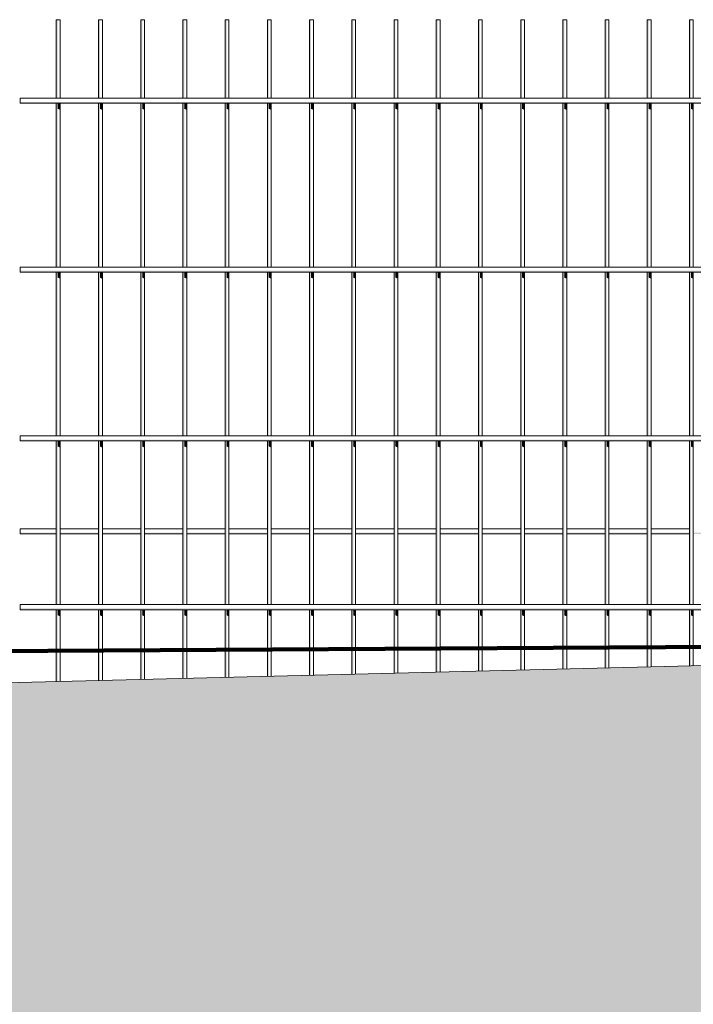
# Model space of a CAD drawing. Header units: metres. Extents: x -4 to 112, y -27 to 26.
# Tile 3 of 256: x 3.252 to 4.05, y -0.643 to 0.523. Entities that reach past the tile are written whole.
import ezdxf

# ---------------------------------------------------------------- set-up
doc = ezdxf.new("R2010")
doc.units = ezdxf.units.M
doc.header["$MEASUREMENT"] = 0
for name, color, linetype in [('40 Absturzsicherung', 7, 'Continuous'), ('60 Auffüllung gesamt', 7, 'Continuous'), ('60 Gelände 2D Übersicht', 7, 'Continuous')]:
    doc.layers.add(name, color=color, linetype=linetype)

msp = doc.modelspace()

# ---------------------------------------------------------------- hatches: boundary and pattern name
at = {"layer": '40 Absturzsicherung', "linetype": 'Continuous', "lineweight": 0, "true_color": 0x000000}
for points in [[(3.2956, 0.4305), (3.2973, 0.4305), (3.2973, 0.5235), (3.2956, 0.5235)], [(3.3456, 0.4305), (3.3473, 0.4305), (3.3473, 0.5235), (3.3456, 0.5235)], [(3.3956, 0.4305), (3.3973, 0.4305), (3.3973, 0.5235), (3.3956, 0.5235)], [(3.4473, 0.5235), (3.4456, 0.5235), (3.4456, 0.4305), (3.4473, 0.4305)], [(3.4956, 0.4305), (3.4973, 0.4305), (3.4973, 0.5235), (3.4956, 0.5235)], [(3.5456, 0.5235), (3.5456, 0.4305), (3.5473, 0.4305), (3.5473, 0.5235)], [(3.5973, 0.5235), (3.5956, 0.5235), (3.5956, 0.4305), (3.5973, 0.4305)], [(3.6456, 0.4305), (3.6473, 0.4305), (3.6473, 0.5235), (3.6456, 0.5235)], [(3.6956, 0.4305), (3.6973, 0.4305), (3.6973, 0.5235), (3.6956, 0.5235)], [(3.7456, 0.4305), (3.7473, 0.4305), (3.7473, 0.5235), (3.7456, 0.5235)], [(3.7956, 0.4305), (3.7973, 0.4305), (3.7973, 0.5235), (3.7956, 0.5235)], [(3.8456, 0.4305), (3.8473, 0.4305), (3.8473, 0.5235), (3.8456, 0.5235)], [(3.8956, 0.4305), (3.8973, 0.4305), (3.8973, 0.5235), (3.8956, 0.5235)], [(3.9473, 0.5235), (3.9456, 0.5235), (3.9456, 0.4305), (3.9473, 0.4305)], [(3.9973, 0.5235), (3.9956, 0.5235), (3.9956, 0.4305), (3.9973, 0.4305)], [(4.0456, 0.4305), (4.0473, 0.4305), (4.0473, 0.5235), (4.0456, 0.5235)], [(3.2529, 0.426), (3.2529, 0.4245), (4.7781, 0.4245), (4.7781, 0.426)], [(3.2956, 0.2305), (3.2973, 0.2305), (3.2973, 0.4245), (3.2956, 0.4245)], [(3.3001, 0.4245), (3.2973, 0.4245), (3.2973, 0.4179), (3.3001, 0.4166)], [(3.3456, 0.2305), (3.3473, 0.2305), (3.3473, 0.4245), (3.3456, 0.4245)], [(3.3473, 0.4179), (3.3501, 0.4166), (3.3501, 0.4245), (3.3473, 0.4245)], [(3.3973, 0.4245), (3.3956, 0.4245), (3.3956, 0.2305), (3.3973, 0.2305)], [(3.3973, 0.4179), (3.4001, 0.4166), (3.4001, 0.4245), (3.3973, 0.4245)], [(3.4473, 0.4245), (3.4456, 0.4245), (3.4456, 0.2305), (3.4473, 0.2305)], [(3.4501, 0.4245), (3.4473, 0.4245), (3.4473, 0.4179), (3.4501, 0.4166)], [(3.4973, 0.4245), (3.4956, 0.4245), (3.4956, 0.2305), (3.4973, 0.2305)], [(3.4973, 0.4179), (3.5001, 0.4166), (3.5001, 0.4245), (3.4973, 0.4245)], [(3.5473, 0.4245), (3.5456, 0.4245), (3.5456, 0.2305), (3.5473, 0.2305)], [(3.5501, 0.4245), (3.5473, 0.4245), (3.5473, 0.4179), (3.5501, 0.4166)], [(3.5956, 0.2305), (3.5973, 0.2305), (3.5973, 0.4245), (3.5956, 0.4245)], [(3.5973, 0.4245), (3.5973, 0.4179), (3.6001, 0.4166), (3.6001, 0.4245)], [(3.6473, 0.4245), (3.6456, 0.4245), (3.6456, 0.2305), (3.6473, 0.2305)], [(3.6473, 0.4179), (3.6501, 0.4166), (3.6501, 0.4245), (3.6473, 0.4245)], [(3.6973, 0.4245), (3.6956, 0.4245), (3.6956, 0.2305), (3.6973, 0.2305)], [(3.6973, 0.4179), (3.7001, 0.4166), (3.7001, 0.4245), (3.6973, 0.4245)], [(3.7473, 0.4245), (3.7456, 0.4245), (3.7456, 0.2305), (3.7473, 0.2305)], [(3.7473, 0.4245), (3.7473, 0.4179), (3.7501, 0.4166), (3.7501, 0.4245)], [(3.7973, 0.4245), (3.7956, 0.4245), (3.7956, 0.2305), (3.7973, 0.2305)], [(3.7973, 0.4245), (3.7973, 0.4179), (3.8001, 0.4166), (3.8001, 0.4245)], [(3.8456, 0.2305), (3.8473, 0.2305), (3.8473, 0.4245), (3.8456, 0.4245)], [(3.8473, 0.4245), (3.8473, 0.4179), (3.8501, 0.4166), (3.8501, 0.4245)], [(3.8973, 0.4245), (3.8956, 0.4245), (3.8956, 0.2305), (3.8973, 0.2305)], [(3.8973, 0.4245), (3.8973, 0.4179), (3.9001, 0.4166), (3.9001, 0.4245)], [(3.9473, 0.4245), (3.9456, 0.4245), (3.9456, 0.2305), (3.9473, 0.2305)], [(3.9473, 0.4179), (3.9501, 0.4166), (3.9501, 0.4245), (3.9473, 0.4245)], [(3.9973, 0.4245), (3.9956, 0.4245), (3.9956, 0.2305), (3.9973, 0.2305)], [(3.9973, 0.4179), (4.0001, 0.4166), (4.0001, 0.4245), (3.9973, 0.4245)], [(4.0473, 0.4245), (4.0456, 0.4245), (4.0456, 0.2305), (4.0473, 0.2305)], [(4.0473, 0.4245), (4.0473, 0.4179), (4.0501, 0.4166), (4.0501, 0.4245)], [(3.2529, 0.226), (3.2529, 0.2245), (4.7781, 0.2245), (4.7781, 0.226)], [(3.2973, 0.2245), (3.2956, 0.2245), (3.2956, 0.0305), (3.2973, 0.0305)], [(3.3001, 0.2245), (3.2973, 0.2245), (3.2973, 0.2179), (3.3001, 0.2166)], [(3.3473, 0.2245), (3.3456, 0.2245), (3.3456, 0.0305), (3.3473, 0.0305)], [(3.3473, 0.2179), (3.3501, 0.2166), (3.3501, 0.2245), (3.3473, 0.2245)], [(3.3973, 0.2245), (3.3956, 0.2245), (3.3956, 0.0305), (3.3973, 0.0305)], [(3.3973, 0.2179), (3.4001, 0.2166), (3.4001, 0.2245), (3.3973, 0.2245)], [(3.4473, 0.2245), (3.4456, 0.2245), (3.4456, 0.0305), (3.4473, 0.0305)], [(3.4501, 0.2245), (3.4473, 0.2245), (3.4473, 0.2179), (3.4501, 0.2166)], [(3.4973, 0.2245), (3.4956, 0.2245), (3.4956, 0.0305), (3.4973, 0.0305)], [(3.4973, 0.2179), (3.5001, 0.2166), (3.5001, 0.2245), (3.4973, 0.2245)], [(3.5473, 0.2245), (3.5456, 0.2245), (3.5456, 0.0305), (3.5473, 0.0305)], [(3.5473, 0.2179), (3.5501, 0.2166), (3.5501, 0.2245), (3.5473, 0.2245)], [(3.5973, 0.2245), (3.5956, 0.2245), (3.5956, 0.0305), (3.5973, 0.0305)], [(3.5973, 0.2245), (3.5973, 0.2179), (3.6001, 0.2166), (3.6001, 0.2245)], [(3.6456, 0.0305), (3.6473, 0.0305), (3.6473, 0.2245), (3.6456, 0.2245)], [(3.6473, 0.2179), (3.6501, 0.2166), (3.6501, 0.2245), (3.6473, 0.2245)], [(3.6956, 0.0305), (3.6973, 0.0305), (3.6973, 0.2245), (3.6956, 0.2245)], [(3.6973, 0.2179), (3.7001, 0.2166), (3.7001, 0.2245), (3.6973, 0.2245)], [(3.7456, 0.0305), (3.7473, 0.0305), (3.7473, 0.2245), (3.7456, 0.2245)], [(3.7473, 0.2245), (3.7473, 0.2179), (3.7501, 0.2166), (3.7501, 0.2245)], [(3.7956, 0.0305), (3.7973, 0.0305), (3.7973, 0.2245), (3.7956, 0.2245)], [(3.7973, 0.2245), (3.7973, 0.2179), (3.8001, 0.2166), (3.8001, 0.2245)], [(3.8456, 0.0305), (3.8473, 0.0305), (3.8473, 0.2245), (3.8456, 0.2245)], [(3.8473, 0.2245), (3.8473, 0.2179), (3.8501, 0.2166), (3.8501, 0.2245)], [(3.8973, 0.2245), (3.8956, 0.2245), (3.8956, 0.0305), (3.8973, 0.0305)], [(3.8973, 0.2245), (3.8973, 0.2179), (3.9001, 0.2166), (3.9001, 0.2245)], [(3.9456, 0.0305), (3.9473, 0.0305), (3.9473, 0.2245), (3.9456, 0.2245)], [(3.9473, 0.2179), (3.9501, 0.2166), (3.9501, 0.2245), (3.9473, 0.2245)], [(3.9956, 0.0305), (3.9973, 0.0305), (3.9973, 0.2245), (3.9956, 0.2245)], [(3.9973, 0.2179), (4.0001, 0.2166), (4.0001, 0.2245), (3.9973, 0.2245)], [(4.0456, 0.0305), (4.0473, 0.0305), (4.0473, 0.2245), (4.0456, 0.2245)], [(4.0501, 0.2245), (4.0473, 0.2245), (4.0473, 0.2179), (4.0501, 0.2166)], [(3.2529, 0.026), (3.2529, 0.0245), (4.7781, 0.0245), (4.7781, 0.026)], [(3.2956, -0.1695), (3.2973, -0.1695), (3.2973, 0.0245), (3.2956, 0.0245)], [(3.3001, 0.0245), (3.2973, 0.0245), (3.2973, 0.0179), (3.3001, 0.0166)], [(3.3456, -0.1695), (3.3473, -0.1695), (3.3473, 0.0245), (3.3456, 0.0245)], [(3.3473, 0.0179), (3.3501, 0.0166), (3.3501, 0.0245), (3.3473, 0.0245)], [(3.3956, 0.0245), (3.3956, -0.1695), (3.3973, -0.1695), (3.3973, 0.0245)], [(3.3973, 0.0179), (3.4001, 0.0166), (3.4001, 0.0245), (3.3973, 0.0245)], [(3.4456, -0.1695), (3.4473, -0.1695), (3.4473, 0.0245), (3.4456, 0.0245)], [(3.4501, 0.0245), (3.4473, 0.0245), (3.4473, 0.0179), (3.4501, 0.0166)], [(3.4956, -0.1695), (3.4973, -0.1695), (3.4973, 0.0245), (3.4956, 0.0245)], [(3.4973, 0.0179), (3.5001, 0.0166), (3.5001, 0.0245), (3.4973, 0.0245)], [(3.5456, -0.1695), (3.5473, -0.1695), (3.5473, 0.0245), (3.5456, 0.0245)], [(3.5473, 0.0179), (3.5501, 0.0166), (3.5501, 0.0245), (3.5473, 0.0245)], [(3.5956, -0.1695), (3.5973, -0.1695), (3.5973, 0.0245), (3.5956, 0.0245)], [(3.5973, 0.0245), (3.5973, 0.0179), (3.6001, 0.0166), (3.6001, 0.0245)], [(3.6456, -0.1695), (3.6473, -0.1695), (3.6473, 0.0245), (3.6456, 0.0245)], [(3.6473, 0.0179), (3.6501, 0.0166), (3.6501, 0.0245), (3.6473, 0.0245)], [(3.6956, -0.1695), (3.6973, -0.1695), (3.6973, 0.0245), (3.6956, 0.0245)], [(3.6973, 0.0179), (3.7001, 0.0166), (3.7001, 0.0245), (3.6973, 0.0245)], [(3.7456, -0.1695), (3.7473, -0.1695), (3.7473, 0.0245), (3.7456, 0.0245)], [(3.7473, 0.0245), (3.7473, 0.0179), (3.7501, 0.0166), (3.7501, 0.0245)], [(3.7956, -0.1695), (3.7973, -0.1695), (3.7973, 0.0245), (3.7956, 0.0245)], [(3.7973, 0.0245), (3.7973, 0.0179), (3.8001, 0.0166), (3.8001, 0.0245)], [(3.8456, -0.1695), (3.8473, -0.1695), (3.8473, 0.0245), (3.8456, 0.0245)], [(3.8473, 0.0245), (3.8473, 0.0179), (3.8501, 0.0166), (3.8501, 0.0245)], [(3.8956, -0.1695), (3.8973, -0.1695), (3.8973, 0.0245), (3.8956, 0.0245)], [(3.8973, 0.0245), (3.8973, 0.0179), (3.9001, 0.0166), (3.9001, 0.0245)], [(3.9456, -0.1695), (3.9473, -0.1695), (3.9473, 0.0245), (3.9456, 0.0245)], [(3.9473, 0.0179), (3.9501, 0.0166), (3.9501, 0.0245), (3.9473, 0.0245)], [(3.9956, -0.1695), (3.9973, -0.1695), (3.9973, 0.0245), (3.9956, 0.0245)], [(3.9973, 0.0245), (3.9973, 0.0179), (4.0001, 0.0166), (4.0001, 0.0245)], [(4.0456, -0.1695), (4.0473, -0.1695), (4.0473, 0.0245), (4.0456, 0.0245)], [(4.0473, 0.0245), (4.0473, 0.0179), (4.0501, 0.0166), (4.0501, 0.0245)], [(3.2529, -0.0842), (3.2529, -0.0857), (3.2956, -0.0857), (3.2956, -0.0842)], [(3.3001, -0.0857), (3.3456, -0.0857), (3.3456, -0.0842), (3.3001, -0.0842)], [(3.3501, -0.0857), (3.3956, -0.0857), (3.3956, -0.0842), (3.3501, -0.0842)], [(3.4456, -0.0842), (3.4001, -0.0842), (3.4001, -0.0857), (3.4456, -0.0857)], [(3.4501, -0.0857), (3.4956, -0.0857), (3.4956, -0.0842), (3.4501, -0.0842)], [(3.5001, -0.0842), (3.5001, -0.0857), (3.5456, -0.0857), (3.5456, -0.0842)], [(3.5501, -0.0857), (3.5956, -0.0857), (3.5956, -0.0842), (3.5501, -0.0842)], [(3.6001, -0.0842), (3.6001, -0.0857), (3.6456, -0.0857), (3.6456, -0.0842)], [(3.6501, -0.0842), (3.6501, -0.0857), (3.6956, -0.0857), (3.6956, -0.0842)], [(3.7001, -0.0857), (3.7456, -0.0857), (3.7456, -0.0842), (3.7001, -0.0842)], [(3.7501, -0.0842), (3.7501, -0.0857), (3.7956, -0.0857), (3.7956, -0.0842)], [(3.8001, -0.0857), (3.8456, -0.0857), (3.8456, -0.0842), (3.8001, -0.0842)], [(3.8956, -0.0842), (3.8501, -0.0842), (3.8501, -0.0857), (3.8956, -0.0857)], [(3.9001, -0.0857), (3.9456, -0.0857), (3.9456, -0.0842), (3.9001, -0.0842)], [(3.9956, -0.0842), (3.9501, -0.0842), (3.9501, -0.0857), (3.9956, -0.0857)], [(4.0001, -0.0842), (4.0001, -0.0857), (4.0456, -0.0857), (4.0456, -0.0842)], [(4.0956, -0.0842), (4.0501, -0.0842), (4.0501, -0.0857), (4.0956, -0.0857)], [(3.2529, -0.174), (3.2529, -0.1755), (4.7781, -0.1755), (4.7781, -0.174)], [(3.2956, -0.2608), (3.2973, -0.2607), (3.2973, -0.1755), (3.2956, -0.1755)], [(3.3001, -0.1755), (3.2973, -0.1755), (3.2973, -0.1821), (3.3001, -0.1834)], [(3.3456, -0.2595), (3.3473, -0.2595), (3.3473, -0.1755), (3.3456, -0.1755)], [(3.3473, -0.1821), (3.3501, -0.1834), (3.3501, -0.1755), (3.3473, -0.1755)], [(3.3973, -0.1755), (3.3956, -0.1755), (3.3956, -0.2583), (3.3973, -0.2582)], [(3.3973, -0.1821), (3.4001, -0.1834), (3.4001, -0.1755), (3.3973, -0.1755)], [(3.4456, -0.257), (3.4473, -0.257), (3.4473, -0.1755), (3.4456, -0.1755)], [(3.4501, -0.1755), (3.4473, -0.1755), (3.4473, -0.1821), (3.4501, -0.1834)], [(3.4956, -0.2558), (3.4973, -0.2557), (3.4973, -0.1755), (3.4956, -0.1755)], [(3.4973, -0.1821), (3.5001, -0.1834), (3.5001, -0.1755), (3.4973, -0.1755)], [(3.5473, -0.1755), (3.5456, -0.1755), (3.5456, -0.2545), (3.5473, -0.2545)], [(3.5473, -0.1755), (3.5473, -0.1821), (3.5501, -0.1834), (3.5501, -0.1755)], [(3.5973, -0.1755), (3.5956, -0.1755), (3.5956, -0.2533), (3.5973, -0.2533)], [(3.5973, -0.1755), (3.5973, -0.1821), (3.6001, -0.1834), (3.6001, -0.1755)], [(3.6473, -0.1755), (3.6456, -0.1755), (3.6456, -0.2521), (3.6473, -0.252)], [(3.6473, -0.1821), (3.6501, -0.1834), (3.6501, -0.1755), (3.6473, -0.1755)], [(3.6973, -0.1755), (3.6956, -0.1755), (3.6956, -0.2508), (3.6973, -0.2508)], [(3.6973, -0.1821), (3.7001, -0.1834), (3.7001, -0.1755), (3.6973, -0.1755)], [(3.7473, -0.1755), (3.7456, -0.1755), (3.7456, -0.2496), (3.7473, -0.2495)], [(3.7473, -0.1821), (3.7501, -0.1834), (3.7501, -0.1755), (3.7473, -0.1755)], [(3.7973, -0.1755), (3.7956, -0.1755), (3.7956, -0.2483), (3.7973, -0.2483)], [(3.7973, -0.1755), (3.7973, -0.1821), (3.8001, -0.1834), (3.8001, -0.1755)], [(3.8473, -0.1755), (3.8456, -0.1755), (3.8456, -0.2471), (3.8473, -0.2471)], [(3.8473, -0.1755), (3.8473, -0.1821), (3.8501, -0.1834), (3.8501, -0.1755)], [(3.8956, -0.2459), (3.8973, -0.2458), (3.8973, -0.1755), (3.8956, -0.1755)], [(3.8973, -0.1755), (3.8973, -0.1821), (3.9001, -0.1834), (3.9001, -0.1755)], [(3.9456, -0.2446), (3.9473, -0.2446), (3.9473, -0.1755), (3.9456, -0.1755)], [(3.9473, -0.1821), (3.9501, -0.1834), (3.9501, -0.1755), (3.9473, -0.1755)], [(3.9956, -0.2434), (3.9973, -0.2433), (3.9973, -0.1755), (3.9956, -0.1755)], [(3.9973, -0.1821), (4.0001, -0.1834), (4.0001, -0.1755), (3.9973, -0.1755)], [(4.0456, -0.2421), (4.0473, -0.2421), (4.0473, -0.1755), (4.0456, -0.1755)], [(4.0473, -0.1821), (4.0501, -0.1834), (4.0501, -0.1755), (4.0473, -0.1755)]]:
    msp.add_hatch(color=18, dxfattribs=at).paths.add_polyline_path(points)
at = {"layer": '60 Auffüllung gesamt', "linetype": 'Continuous', "lineweight": 18, "true_color": 0xffa8a8}
h = msp.add_hatch(dxfattribs=at)
h.set_pattern_fill('Boden__gewachsen_0001', color=21, style=0, pattern_type=2)
h.set_pattern_definition([(45, (27236.1321, 0), (-0.2121320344, 0.2121320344), []), (45, (27236.0614, 0.0707), (-0.424264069, 0.424264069), []), (45, (27235.9907, 0.1414), (-0.424264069, 0.424264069), []), (135, (27235.91996, 0.21213), (0.07071067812, 0.07071067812), [0.3, -0.3])])
h.paths.add_polyline_path([(2.3419, -0.2844), (2.3419, -0.693), (2.507, -0.694), (2.8673, -0.696), (3.2298, -0.6979), (3.5955, -0.6996), (3.9653, -0.7012), (4.3401, -0.7027), (4.7209, -0.704), (5.109, -0.7052), (5.5054, -0.7063), (5.8833, -0.7072), (6.0896, -0.7111), (6.5115, -0.7189), (6.9464, -0.7267), (7.396, -0.7347), (7.8619, -0.7427), (8.3463, -0.7508), (8.8514, -0.7591), (9.7948, -0.799), (10.3196, -0.8337), (10.8607, -0.8699), (11.4173, -0.9076), (11.9884, -0.9469), (12.5728, -0.9875), (13.169, -1.0296), (13.7754, -1.0729), (14.0803, -1.0949), (16.9984, -1.1819), (17.6135, -1.1726), (18.2159, -1.1635), (18.8178, -1.1542), (19.4181, -1.1448), (20.957, -1.1704), (21.5263, -1.1598), (22.0974, -1.1492), (22.6698, -1.1387), (23.2428, -1.1283), (23.8158, -1.118), (24.5736, -1.1208), (24.8549, -1.1158), (45.2839, -1.3655), (46.7362, -1.2291), (65.4451, -1.266), (67.1927, -1.4058), (86.2651, -1.3663), (87.1856, -1.359), (107.2213, -1.3255), (108.2143, -1.3331), (111.9932, -1.3685), (111.9932, -0.8561), (107.3826, -0.1926), (87.4773, -0.192), (85.5025, -0.1913), (83.7325, -0.176), (66.2126, -0.1742), (48.2139, -0.1735), (46.6132, -0.1903), (44.4354, -0.1899), (42.0877, -0.1735), (23.3304, -0.1685), (23.0728, -0.1683), (22.5545, -0.1679), (22.0353, -0.1672), (21.5166, -0.1665), (21, -0.1656), (20.487, -0.1645), (19.979, -0.1633), (19.4775, -0.162), (18.9835, -0.1606), (18.4886, -0.159), (17.1837, -0.1525), (17.1676, -0.1535), (16.9429, -0.1525), (16.5052, -0.1504), (16.0824, -0.1482), (15.6751, -0.146), (15.2836, -0.1437), (14.9082, -0.1414), (14.6335, -0.1399), (14.3282, -0.1386), (14.0247, -0.1373), (13.7226, -0.1362), (13.4212, -0.1352), (13.2701, -0.1347), (12.9657, -0.1347), (12.4899, -0.1347), (12.0212, -0.1349), (11.5583, -0.1351), (11.1004, -0.1355), (10.6462, -0.1359), (10.195, -0.1364), (9.7457, -0.1369), (9.2974, -0.1376), (8.8494, -0.1383), (8.4008, -0.1392), (8.1752, -0.1396)])

# ---------------------------------------------------------------- linework, layer by layer
at = {"layer": '40 Absturzsicherung', "color": 7, "linetype": 'Continuous', "lineweight": 13}
for p, q in [((3.2973, 0.5235), (3.2956, 0.5235)), ((3.2956, 0.4305), (3.2956, 0.5235)), ((3.3001, 0.5235), (3.2973, 0.5235)), ((3.3001, 0.4305), (3.3001, 0.5235)), ((3.3473, 0.5235), (3.3456, 0.5235)), ((3.3456, 0.4305), (3.3456, 0.5235)), ((3.3501, 0.5235), (3.3473, 0.5235)), ((3.3501, 0.4305), (3.3501, 0.5235)), ((3.3973, 0.5235), (3.3956, 0.5235)), ((3.3956, 0.4305), (3.3956, 0.5235)), ((3.4001, 0.5235), (3.3973, 0.5235)), ((3.4001, 0.4305), (3.4001, 0.5235)), ((3.4473, 0.5235), (3.4456, 0.5235)), ((3.4456, 0.4305), (3.4456, 0.5235)), ((3.4501, 0.5235), (3.4473, 0.5235)), ((3.4501, 0.4305), (3.4501, 0.5235)), ((3.4973, 0.5235), (3.4956, 0.5235)), ((3.4956, 0.4305), (3.4956, 0.5235)), ((3.5001, 0.5235), (3.4973, 0.5235)), ((3.5001, 0.4305), (3.5001, 0.5235)), ((3.5473, 0.5235), (3.5456, 0.5235)), ((3.5456, 0.4305), (3.5456, 0.5235)), ((3.5501, 0.5235), (3.5473, 0.5235)), ((3.5501, 0.4305), (3.5501, 0.5235)), ((3.5973, 0.5235), (3.5956, 0.5235)), ((3.5956, 0.4305), (3.5956, 0.5235)), ((3.6001, 0.5235), (3.5973, 0.5235)), ((3.6001, 0.4305), (3.6001, 0.5235)), ((3.6473, 0.5235), (3.6456, 0.5235)), ((3.6456, 0.4305), (3.6456, 0.5235)), ((3.6501, 0.5235), (3.6473, 0.5235)), ((3.6501, 0.4305), (3.6501, 0.5235)), ((3.6973, 0.5235), (3.6956, 0.5235)), ((3.6956, 0.4305), (3.6956, 0.5235)), ((3.7001, 0.5235), (3.6973, 0.5235)), ((3.7001, 0.4305), (3.7001, 0.5235)), ((3.7473, 0.5235), (3.7456, 0.5235)), ((3.7456, 0.4305), (3.7456, 0.5235)), ((3.7501, 0.5235), (3.7473, 0.5235)), ((3.7501, 0.4305), (3.7501, 0.5235)), ((3.7973, 0.5235), (3.7956, 0.5235)), ((3.7956, 0.4305), (3.7956, 0.5235)), ((3.8001, 0.5235), (3.7973, 0.5235)), ((3.8001, 0.4305), (3.8001, 0.5235)), ((3.8473, 0.5235), (3.8456, 0.5235)), ((3.8456, 0.4305), (3.8456, 0.5235)), ((3.8501, 0.5235), (3.8473, 0.5235)), ((3.8501, 0.4305), (3.8501, 0.5235)), ((3.8973, 0.5235), (3.8956, 0.5235)), ((3.8956, 0.4305), (3.8956, 0.5235)), ((3.9001, 0.5235), (3.8973, 0.5235)), ((3.9001, 0.4305), (3.9001, 0.5235)), ((3.9473, 0.5235), (3.9456, 0.5235)), ((3.9456, 0.4305), (3.9456, 0.5235)), ((3.9501, 0.5235), (3.9473, 0.5235)), ((3.9501, 0.4305), (3.9501, 0.5235)), ((3.9973, 0.5235), (3.9956, 0.5235)), ((3.9956, 0.4305), (3.9956, 0.5235)), ((4.0001, 0.5235), (3.9973, 0.5235)), ((4.0001, 0.4305), (4.0001, 0.5235)), ((4.0473, 0.5235), (4.0456, 0.5235)), ((4.0456, 0.4305), (4.0456, 0.5235)), ((4.0501, 0.5235), (4.0473, 0.5235)), ((4.0501, 0.4305), (4.0501, 0.5235)), ((3.2529, 0.4305), (3.2529, 0.429)), ((4.7781, 0.4305), (3.2529, 0.4305)), ((3.2529, 0.429), (3.2529, 0.426)), ((3.2529, 0.426), (3.2529, 0.4245)), ((4.7781, 0.4245), (3.2529, 0.4245)), ((3.2956, 0.2305), (3.2956, 0.4245)), ((3.3001, 0.2305), (3.3001, 0.4245)), ((3.3456, 0.2305), (3.3456, 0.4245)), ((3.3501, 0.2305), (3.3501, 0.4245)), ((3.3956, 0.2305), (3.3956, 0.4245)), ((3.4001, 0.2305), (3.4001, 0.4245)), ((3.4456, 0.2305), (3.4456, 0.4245)), ((3.4501, 0.2305), (3.4501, 0.4245)), ((3.4956, 0.2305), (3.4956, 0.4245)), ((3.5001, 0.2305), (3.5001, 0.4245)), ((3.5456, 0.2305), (3.5456, 0.4245)), ((3.5501, 0.2305), (3.5501, 0.4245)), ((3.5956, 0.2305), (3.5956, 0.4245)), ((3.6001, 0.2305), (3.6001, 0.4245)), ((3.6456, 0.2305), (3.6456, 0.4245)), ((3.6501, 0.2305), (3.6501, 0.4245)), ((3.6956, 0.2305), (3.6956, 0.4245)), ((3.7001, 0.2305), (3.7001, 0.4245)), ((3.7456, 0.2305), (3.7456, 0.4245)), ((3.7501, 0.2305), (3.7501, 0.4245)), ((3.7956, 0.2305), (3.7956, 0.4245)), ((3.8001, 0.2305), (3.8001, 0.4245)), ((3.8456, 0.2305), (3.8456, 0.4245)), ((3.8501, 0.2305), (3.8501, 0.4245)), ((3.8956, 0.2305), (3.8956, 0.4245)), ((3.9001, 0.2305), (3.9001, 0.4245)), ((3.9456, 0.2305), (3.9456, 0.4245)), ((3.9501, 0.2305), (3.9501, 0.4245)), ((3.9956, 0.2305), (3.9956, 0.4245)), ((4.0001, 0.2305), (4.0001, 0.4245)), ((4.0456, 0.2305), (4.0456, 0.4245)), ((4.0501, 0.2305), (4.0501, 0.4245)), ((3.2529, 0.2305), (3.2529, 0.229)), ((4.7781, 0.2305), (3.2529, 0.2305)), ((3.2529, 0.229), (3.2529, 0.226)), ((3.2529, 0.226), (3.2529, 0.2245)), ((4.7781, 0.2245), (3.2529, 0.2245)), ((3.2956, 0.0305), (3.2956, 0.2245)), ((3.3001, 0.0305), (3.3001, 0.2245)), ((3.3456, 0.0305), (3.3456, 0.2245)), ((3.3501, 0.0305), (3.3501, 0.2245)), ((3.3956, 0.0305), (3.3956, 0.2245)), ((3.4001, 0.0305), (3.4001, 0.2245)), ((3.4456, 0.0305), (3.4456, 0.2245)), ((3.4501, 0.0305), (3.4501, 0.2245)), ((3.4956, 0.0305), (3.4956, 0.2245)), ((3.5001, 0.0305), (3.5001, 0.2245)), ((3.5456, 0.0305), (3.5456, 0.2245)), ((3.5501, 0.0305), (3.5501, 0.2245)), ((3.5956, 0.0305), (3.5956, 0.2245)), ((3.6001, 0.0305), (3.6001, 0.2245)), ((3.6456, 0.0305), (3.6456, 0.2245)), ((3.6501, 0.0305), (3.6501, 0.2245)), ((3.6956, 0.0305), (3.6956, 0.2245)), ((3.7001, 0.0305), (3.7001, 0.2245)), ((3.7456, 0.0305), (3.7456, 0.2245)), ((3.7501, 0.0305), (3.7501, 0.2245)), ((3.7956, 0.0305), (3.7956, 0.2245)), ((3.8001, 0.0305), (3.8001, 0.2245)), ((3.8456, 0.0305), (3.8456, 0.2245)), ((3.8501, 0.0305), (3.8501, 0.2245)), ((3.8956, 0.0305), (3.8956, 0.2245)), ((3.9001, 0.0305), (3.9001, 0.2245)), ((3.9456, 0.0305), (3.9456, 0.2245)), ((3.9501, 0.0305), (3.9501, 0.2245)), ((3.9956, 0.0305), (3.9956, 0.2245)), ((4.0001, 0.0305), (4.0001, 0.2245)), ((4.0456, 0.0305), (4.0456, 0.2245)), ((4.0501, 0.0305), (4.0501, 0.2245)), ((3.2529, 0.0305), (3.2529, 0.029)), ((4.7781, 0.0305), (3.2529, 0.0305)), ((3.2529, 0.029), (3.2529, 0.026)), ((3.2529, 0.026), (3.2529, 0.0245)), ((4.7781, 0.0245), (3.2529, 0.0245)), ((3.2956, -0.1695), (3.2956, 0.0245)), ((3.3001, -0.1695), (3.3001, 0.0245)), ((3.3456, -0.1695), (3.3456, 0.0245)), ((3.3501, -0.1695), (3.3501, 0.0245)), ((3.3956, -0.1695), (3.3956, 0.0245)), ((3.4001, -0.1695), (3.4001, 0.0245)), ((3.4456, -0.1695), (3.4456, 0.0245)), ((3.4501, -0.1695), (3.4501, 0.0245)), ((3.4956, -0.1695), (3.4956, 0.0245)), ((3.5001, -0.1695), (3.5001, 0.0245)), ((3.5456, -0.1695), (3.5456, 0.0245)), ((3.5501, -0.1695), (3.5501, 0.0245)), ((3.5956, -0.1695), (3.5956, 0.0245)), ((3.6001, -0.1695), (3.6001, 0.0245)), ((3.6456, -0.1695), (3.6456, 0.0245)), ((3.6501, -0.1695), (3.6501, 0.0245)), ((3.6956, -0.1695), (3.6956, 0.0245)), ((3.7001, -0.1695), (3.7001, 0.0245)), ((3.7456, -0.1695), (3.7456, 0.0245)), ((3.7501, -0.1695), (3.7501, 0.0245)), ((3.7956, -0.1695), (3.7956, 0.0245)), ((3.8001, -0.1695), (3.8001, 0.0245)), ((3.8456, -0.1695), (3.8456, 0.0245)), ((3.8501, -0.1695), (3.8501, 0.0245)), ((3.8956, -0.1695), (3.8956, 0.0245)), ((3.9001, -0.1695), (3.9001, 0.0245)), ((3.9456, -0.1695), (3.9456, 0.0245)), ((3.9501, -0.1695), (3.9501, 0.0245)), ((3.9956, -0.1695), (3.9956, 0.0245)), ((4.0001, -0.1695), (4.0001, 0.0245)), ((4.0456, -0.1695), (4.0456, 0.0245)), ((4.0501, -0.1695), (4.0501, 0.0245)), ((3.2529, -0.0812), (3.2529, -0.0797)), ((3.2956, -0.0797), (3.2529, -0.0797)), ((3.2529, -0.0842), (3.2529, -0.0812)), ((3.3456, -0.0797), (3.3001, -0.0797)), ((3.3956, -0.0797), (3.3501, -0.0797)), ((3.4456, -0.0797), (3.4001, -0.0797)), ((3.4956, -0.0797), (3.4501, -0.0797)), ((3.5456, -0.0797), (3.5001, -0.0797)), ((3.5956, -0.0797), (3.5501, -0.0797)), ((3.6456, -0.0797), (3.6001, -0.0797)), ((3.6956, -0.0797), (3.6501, -0.0797)), ((3.7456, -0.0797), (3.7001, -0.0797)), ((3.7956, -0.0797), (3.7501, -0.0797)), ((3.8456, -0.0797), (3.8001, -0.0797)), ((3.8956, -0.0797), (3.8501, -0.0797)), ((3.9456, -0.0797), (3.9001, -0.0797)), ((3.9956, -0.0797), (3.9501, -0.0797)), ((4.0456, -0.0797), (4.0001, -0.0797)), ((3.2529, -0.0857), (3.2529, -0.0842)), ((3.2956, -0.0857), (3.2529, -0.0857)), ((3.3456, -0.0857), (3.3001, -0.0857)), ((3.3956, -0.0857), (3.3501, -0.0857)), ((3.4456, -0.0857), (3.4001, -0.0857)), ((3.4956, -0.0857), (3.4501, -0.0857)), ((3.5456, -0.0857), (3.5001, -0.0857)), ((3.5956, -0.0857), (3.5501, -0.0857)), ((3.6456, -0.0857), (3.6001, -0.0857)), ((3.6956, -0.0857), (3.6501, -0.0857)), ((3.7456, -0.0857), (3.7001, -0.0857)), ((3.7956, -0.0857), (3.7501, -0.0857)), ((3.8456, -0.0857), (3.8001, -0.0857)), ((3.8956, -0.0857), (3.8501, -0.0857)), ((3.9456, -0.0857), (3.9001, -0.0857)), ((3.9956, -0.0857), (3.9501, -0.0857)), ((4.0456, -0.0857), (4.0001, -0.0857)), ((3.2529, -0.1695), (3.2529, -0.171)), ((4.7781, -0.1695), (3.2529, -0.1695)), ((3.2529, -0.171), (3.2529, -0.174)), ((3.2529, -0.174), (3.2529, -0.1755)), ((4.7781, -0.1755), (3.2529, -0.1755)), ((3.2956, -0.2608), (3.2956, -0.1755)), ((3.3001, -0.2606), (3.3001, -0.1755)), ((3.3456, -0.2595), (3.3456, -0.1755)), ((3.3501, -0.2594), (3.3501, -0.1755)), ((3.3956, -0.2583), (3.3956, -0.1755)), ((3.4001, -0.2582), (3.4001, -0.1755)), ((3.4456, -0.257), (3.4456, -0.1755)), ((3.4501, -0.2569), (3.4501, -0.1755)), ((3.4956, -0.2558), (3.4956, -0.1755)), ((3.5001, -0.2557), (3.5001, -0.1755)), ((3.5456, -0.2545), (3.5456, -0.1755)), ((3.5501, -0.2544), (3.5501, -0.1755)), ((3.5956, -0.2533), (3.5956, -0.1755)), ((3.6001, -0.2532), (3.6001, -0.1755)), ((3.6456, -0.2521), (3.6456, -0.1755)), ((3.6501, -0.2519), (3.6501, -0.1755)), ((3.6956, -0.2508), (3.6956, -0.1755)), ((3.7001, -0.2507), (3.7001, -0.1755)), ((3.7456, -0.2496), (3.7456, -0.1755)), ((3.7501, -0.2495), (3.7501, -0.1755)), ((3.7956, -0.2483), (3.7956, -0.1755)), ((3.8001, -0.2482), (3.8001, -0.1755)), ((3.8456, -0.2471), (3.8456, -0.1755)), ((3.8501, -0.247), (3.8501, -0.1755)), ((3.8956, -0.2459), (3.8956, -0.1755)), ((3.9001, -0.2457), (3.9001, -0.1755)), ((3.9456, -0.2446), (3.9456, -0.1755)), ((3.9501, -0.2445), (3.9501, -0.1755)), ((3.9956, -0.2434), (3.9956, -0.1755)), ((4.0001, -0.2433), (4.0001, -0.1755)), ((4.0456, -0.2421), (4.0456, -0.1755)), ((4.0501, -0.242), (4.0501, -0.1755))]:
    msp.add_line(p, q, dxfattribs=at)
at = {"layer": '60 Auffüllung gesamt', "color": 7, "linetype": 'Continuous', "lineweight": 18, "flags": 128}
msp.add_lwpolyline([(14.0247, -0.1373), (13.7226, -0.1362), (13.4212, -0.1352), (13.2701, -0.1347), (12.9657, -0.1347), (12.4899, -0.1347), (12.0212, -0.1349), (11.5583, -0.1351), (11.1004, -0.1355), (10.6462, -0.1359), (10.195, -0.1364), (9.7457, -0.1369), (9.2974, -0.1376), (8.8494, -0.1383), (8.4008, -0.1392), (8.1752, -0.1396), (2.3419, -0.2844)], dxfattribs=at)
at = {"layer": '60 Gelände 2D Übersicht', "color": 7, "linetype": 'Continuous', "lineweight": 100}
msp.add_line((15.1033, -0.1525), (2.3419, -0.23), dxfattribs=at)

doc.saveas('drawing.dxf')
